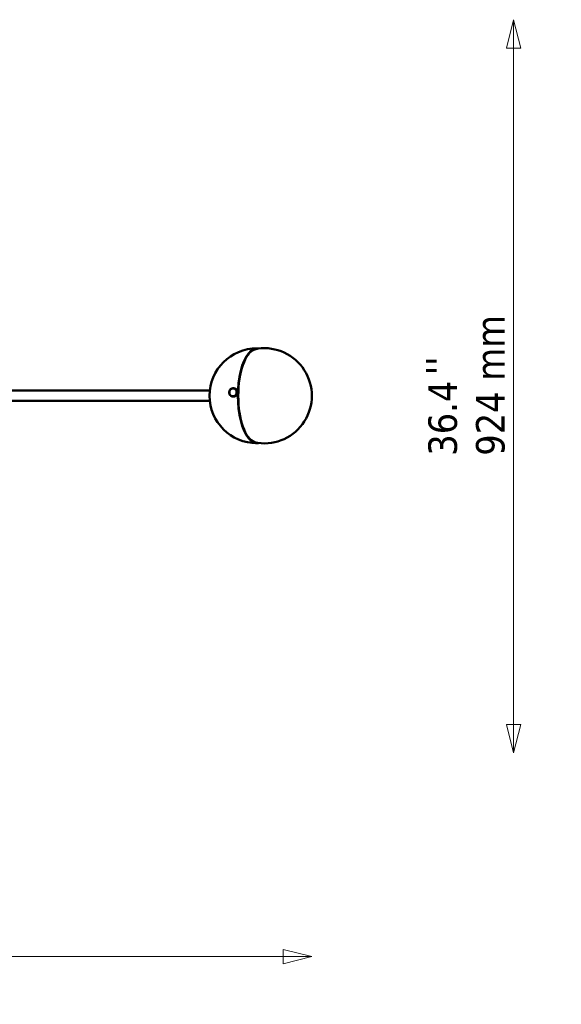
# Model space of a CAD drawing. Header units: millimetres. Extents: x 584 to 3241, y 318 to 2270.
# Tile 12 of 21: x 1286 to 1968, y 1029 to 2270. Entities that reach past the tile are written whole.
import ezdxf

# ---------------------------------------------------------------- set-up
doc = ezdxf.new("R2010")
doc.units = ezdxf.units.MM
doc.header["$LTSCALE"] = 12
for name, color, linetype, lineweight in [('Symbol (ISO)', 7, 'Continuous', 50), ('Widoczne (ISO)', 7, 'Continuous', 50), ('Wymiar (ISO)', 7, 'Continuous', 18)]:
    doc.layers.add(name, color=color, linetype=linetype, lineweight=lineweight)
doc.styles.add('Tekst notatki (ISO)', font='tahoma.ttf')
doc.dimstyles.new('Domyślne (ISO)', dxfattribs={"dimscale": 12, "dimtxt": 3, "dimasz": 3, "dimexe": 3.175, "dimexo": 0, "dimgap": 0.762, "dimtad": 1, "dimdec": 1, "dimlfac": 0.03937, "dimrnd": 1e-08, "dimzin": 0, "dimdsep": 46, "dimtxsty": 'Tekst notatki (ISO)', "dimblk": 'Filled-1', "dimcen": 0.09, "dimdle": 10, "dimse1": 1, "dimse2": 1, "dimclrd": 256, "dimclre": 256, "dimclrt": 256, "dimadec": 0, "dimazin": 0, "dimtfac": 1, "dimtmove": 0, "dimatfit": 3, "dimfxl": 1, "dimtolj": 1, "dimlwd": 15, "dimlwe": 15, "dimarcsym": 0})

# ---------------------------------------------------------------- blocks, each defined once
blk = doc.blocks.new('Filled-1')
at = {"color": 0}
for p, q in [((0, 0), (-1, 0.25)), ((-1, 0.25), (-1, -0.25)), ((-1, 0), (0, 0)), ((-1, -0.25), (0, 0))]:
    blk.add_line(p, q, dxfattribs=at)
at = {"color": 0, "flags": 128}
blk.add_lwpolyline([(-1, -0.25), (0, 0), (-1, 0.25), (-1, -0.25)], dxfattribs=at)
at = {"color": 0}
blk.add_solid([(-1, -0.25), (0, 0), (-1, 0.25), (-1, -0.25)], dxfattribs=at)
blk = doc.blocks.new('*D4')
at = {"layer": 'Defpoints', "color": 0, "transparency": 16777216}
for p in [(1653.7, 1796), (583.9, 1406.1), (1653.7, 1089.6)]:
    blk.add_point(p, dxfattribs=at)
at = {"layer": 'Wymiar (ISO)', "lineweight": 15, "transparency": 16777216}
blk.add_line((619.9, 1089.6), (1617.7, 1089.6), dxfattribs=at)
at = {"layer": 'Wymiar (ISO)', "lineweight": 15, "transparency": 16777216, "xscale": 36, "yscale": 36, "zscale": 36, "rotation": 180}
blk.add_blockref('Filled-1', (583.9, 1089.6), dxfattribs=at)
at = {"layer": 'Wymiar (ISO)', "lineweight": 15, "transparency": 16777216, "xscale": 36, "yscale": 36, "zscale": 36}
blk.add_blockref('Filled-1', (1653.7, 1089.6), dxfattribs=at)
at = {"layer": 'Wymiar (ISO)', "lineweight": 18, "transparency": 16777216, "insert": (1033.2, 1196.9), "char_height": 36, "attachment_point": 1, "style": 'Tekst notatki (ISO)'}
blk.add_mtext('\\A1;42.1\\P107 mm', dxfattribs=at)
blk = doc.blocks.new('*D5')
at = {"layer": 'Defpoints', "color": 0, "transparency": 16777216}
for p in [(1108.5, 2269.8), (1907.9, 2269.8), (643.9, 1346.1)]:
    blk.add_point(p, dxfattribs=at)
at = {"layer": 'Wymiar (ISO)', "lineweight": 15, "transparency": 16777216}
blk.add_line((1907.9, 1382.1), (1907.9, 2233.8), dxfattribs=at)
at = {"layer": 'Wymiar (ISO)', "lineweight": 15, "transparency": 16777216, "xscale": 36, "yscale": 36, "zscale": 36}
for p, rotation in [((1907.9, 2269.8), 90), ((1907.9, 1346.1), 270)]:
    blk.add_blockref('Filled-1', p, dxfattribs=dict(at, rotation=rotation))
at = {"layer": 'Wymiar (ISO)', "lineweight": 18, "transparency": 16777216, "insert": (1800.5, 1720.5), "char_height": 36, "attachment_point": 1, "rotation": 90, "style": 'Tekst notatki (ISO)'}
blk.add_mtext('\\A1;36.4\\P924 mm', dxfattribs=at)

msp = doc.modelspace()

# ---------------------------------------------------------------- linework, layer by layer
at = {"layer": 'Widoczne (ISO)'}
for p, q in [((1577.34, 1851.96), (1579.95, 1853.48)), ((1577.43, 1852.01), (1577.4, 1852.01)), ((1163.33, 1802.51), (1525.11, 1802.51)), ((1549.56, 1800.48), (1549.61, 1800.97)), ((1549.79, 1800.46), (1549.56, 1800.48)), ((1549.79, 1800.43), (1549.56, 1800.48)), ((1549.79, 1800.43), (1549.56, 1800.43)), ((1549.56, 1799.93), (1549.56, 1800.43)), ((1549.79, 1799.93), (1549.56, 1799.93)), ((1549.71, 1799.9), (1549.56, 1799.93)), ((1549.79, 1799.91), (1549.56, 1799.88)), ((1549.61, 1799.38), (1549.56, 1799.88)), ((1549.84, 1800.95), (1549.61, 1800.97)), ((1549.84, 1799.42), (1549.61, 1799.38)), ((1549.72, 1799.36), (1549.61, 1799.38)), ((1549.62, 1801.02), (1549.71, 1801.51)), ((1549.84, 1800.98), (1549.62, 1801.02)), ((1549.84, 1799.39), (1549.62, 1799.33)), ((1549.71, 1798.85), (1549.62, 1799.33)), ((1549.71, 1801.51), (1549.94, 1801.47)), ((1549.93, 1801.47), (1549.71, 1801.51)), ((1549.94, 1798.91), (1549.71, 1798.85)), ((1549.8, 1798.83), (1549.71, 1798.85)), ((1549.72, 1801.56), (1549.86, 1802.04)), ((1549.94, 1801.49), (1549.72, 1801.56)), ((1549.94, 1798.89), (1549.72, 1798.8)), ((1549.86, 1798.33), (1549.72, 1798.8)), ((1549.79, 1800.46), (1549.81, 1800.71)), ((1549.79, 1800.46), (1549.79, 1800.46)), ((1549.79, 1800.43), (1549.79, 1800.43)), ((1549.79, 1800.18), (1549.79, 1800.43)), ((1549.79, 1799.93), (1549.79, 1800.18)), ((1549.79, 1799.93), (1549.79, 1799.93)), ((1549.79, 1799.91), (1549.79, 1799.91)), ((1549.81, 1799.66), (1549.79, 1799.91)), ((1549.81, 1800.71), (1549.84, 1800.95)), ((1549.84, 1799.42), (1549.81, 1799.66)), ((1549.84, 1800.98), (1549.89, 1801.22)), ((1549.85, 1800.98), (1549.84, 1800.98)), ((1549.84, 1800.95), (1549.84, 1800.95)), ((1549.84, 1799.42), (1549.84, 1799.42)), ((1549.84, 1799.39), (1549.85, 1799.39)), ((1549.89, 1799.15), (1549.84, 1799.39)), ((1549.86, 1802.04), (1550.06, 1802.01)), ((1550.08, 1801.97), (1549.86, 1802.04)), ((1549.88, 1802.09), (1550.07, 1802.55)), ((1550.09, 1801.99), (1549.88, 1802.09)), ((1549.89, 1801.22), (1549.93, 1801.47)), ((1549.94, 1798.91), (1549.89, 1799.15)), ((1549.93, 1801.47), (1549.94, 1801.47)), ((1549.94, 1801.49), (1550.01, 1801.73)), ((1549.95, 1801.49), (1549.94, 1801.49)), ((1549.94, 1798.91), (1549.94, 1798.91)), ((1549.94, 1798.89), (1549.95, 1798.88)), ((1550.01, 1798.65), (1549.94, 1798.89)), ((1550.01, 1801.73), (1550.08, 1801.97)), ((1550.08, 1798.42), (1550.01, 1798.65)), ((1550.07, 1802.55), (1550.2, 1802.53)), ((1550.28, 1802.46), (1550.07, 1802.55)), ((1550.08, 1801.97), (1550.09, 1801.97)), ((1550.09, 1802.59), (1550.32, 1803.03)), ((1550.29, 1802.48), (1550.09, 1802.59)), ((1550.09, 1801.99), (1550.18, 1802.22)), ((1550.1, 1801.99), (1550.09, 1801.99)), ((1550.18, 1802.22), (1550.28, 1802.46)), ((1550.28, 1802.46), (1550.28, 1802.45)), ((1550.29, 1802.48), (1550.4, 1802.7)), ((1550.29, 1802.48), (1550.29, 1802.48)), ((1550.32, 1803.03), (1550.42, 1803.02)), ((1550.52, 1802.92), (1550.32, 1803.03)), ((1550.34, 1803.08), (1550.61, 1803.49)), ((1550.53, 1802.94), (1550.34, 1803.08)), ((1550.4, 1802.7), (1550.52, 1802.92)), ((1550.52, 1802.92), (1550.52, 1802.92)), ((1550.53, 1802.94), (1550.66, 1803.14)), ((1550.53, 1802.94), (1550.53, 1802.94)), ((1550.61, 1803.49), (1550.7, 1803.47)), ((1550.8, 1803.35), (1550.61, 1803.49)), ((1550.64, 1803.53), (1550.95, 1803.91)), ((1550.81, 1803.37), (1550.64, 1803.53)), ((1550.66, 1803.14), (1550.8, 1803.35)), ((1550.8, 1803.35), (1550.8, 1803.35)), ((1550.81, 1803.37), (1550.96, 1803.56)), ((1550.82, 1803.37), (1550.81, 1803.37)), ((1550.95, 1803.91), (1551.02, 1803.9)), ((1551.12, 1803.75), (1550.95, 1803.91)), ((1550.96, 1803.56), (1551.12, 1803.75)), ((1550.98, 1803.95), (1551.32, 1804.29)), ((1551.13, 1803.77), (1550.98, 1803.95)), ((1551.12, 1803.75), (1551.12, 1803.75)), ((1551.13, 1803.77), (1551.3, 1803.94)), ((1551.14, 1803.77), (1551.13, 1803.77)), ((1551.3, 1803.94), (1551.47, 1804.11)), ((1551.32, 1804.29), (1551.39, 1804.28)), ((1551.47, 1804.11), (1551.32, 1804.29)), ((1551.36, 1804.32), (1551.73, 1804.63)), ((1551.49, 1804.13), (1551.36, 1804.32)), ((1551.47, 1804.11), (1551.48, 1804.11)), ((1551.49, 1804.13), (1551.68, 1804.28)), ((1551.5, 1804.13), (1551.49, 1804.13)), ((1551.68, 1804.28), (1551.86, 1804.43)), ((1551.73, 1804.63), (1551.79, 1804.62)), ((1551.86, 1804.43), (1551.73, 1804.63)), ((1551.77, 1804.66), (1552.16, 1804.92)), ((1551.88, 1804.45), (1551.77, 1804.66)), ((1551.86, 1804.43), (1551.87, 1804.43)), ((1551.88, 1804.45), (1552.08, 1804.58)), ((1551.89, 1804.45), (1551.88, 1804.45)), ((1552.08, 1804.58), (1552.28, 1804.71)), ((1552.16, 1804.92), (1552.22, 1804.91)), ((1552.28, 1804.71), (1552.16, 1804.92)), ((1552.2, 1804.95), (1552.62, 1805.16)), ((1552.3, 1804.72), (1552.2, 1804.95)), ((1552.28, 1804.71), (1552.29, 1804.71)), ((1552.3, 1804.72), (1552.51, 1804.83)), ((1552.31, 1804.72), (1552.3, 1804.72)), ((1552.51, 1804.83), (1552.72, 1804.94)), ((1552.62, 1805.16), (1552.67, 1805.15)), ((1552.72, 1804.94), (1552.62, 1805.16)), ((1552.66, 1805.18), (1553.1, 1805.35)), ((1552.74, 1804.95), (1552.66, 1805.18)), ((1552.72, 1804.94), (1552.73, 1804.94)), ((1552.74, 1804.95), (1552.95, 1805.03)), ((1552.75, 1804.94), (1552.74, 1804.95)), ((1552.95, 1805.03), (1553.17, 1805.12)), ((1553.1, 1805.35), (1553.15, 1805.34)), ((1553.17, 1805.12), (1553.1, 1805.35)), ((1553.15, 1805.36), (1553.59, 1805.48)), ((1553.19, 1805.12), (1553.15, 1805.36)), ((1553.17, 1805.12), (1553.18, 1805.11)), ((1553.19, 1805.12), (1553.42, 1805.18)), ((1553.21, 1805.12), (1553.19, 1805.12)), ((1553.42, 1805.18), (1553.64, 1805.24)), ((1553.59, 1805.48), (1553.64, 1805.48)), ((1553.64, 1805.24), (1553.59, 1805.48)), ((1553.64, 1805.49), (1554.1, 1805.56)), ((1553.66, 1805.25), (1553.64, 1805.49)), ((1553.64, 1805.24), (1553.66, 1805.24)), ((1553.66, 1805.25), (1553.89, 1805.28)), ((1553.68, 1805.24), (1553.66, 1805.25)), ((1553.89, 1805.28), (1554.12, 1805.31)), ((1554.1, 1805.56), (1554.14, 1805.55)), ((1554.12, 1805.31), (1554.1, 1805.56)), ((1554.12, 1805.31), (1554.14, 1805.31)), ((1554.14, 1805.56), (1554.6, 1805.58)), ((1554.14, 1805.32), (1554.14, 1805.56)), ((1554.14, 1805.32), (1554.37, 1805.32)), ((1554.17, 1805.31), (1554.14, 1805.32)), ((1554.37, 1805.32), (1554.6, 1805.33)), ((1554.6, 1805.58), (1554.64, 1805.57)), ((1554.6, 1805.33), (1554.6, 1805.58)), ((1554.6, 1805.33), (1554.64, 1805.32)), ((1554.62, 1805.33), (1554.65, 1805.58)), ((1554.62, 1805.33), (1554.85, 1805.31)), ((1554.66, 1805.32), (1554.62, 1805.33)), ((1554.65, 1805.58), (1555.1, 1805.54)), ((1554.85, 1805.31), (1555.08, 1805.29)), ((1555.08, 1805.29), (1555.1, 1805.54)), ((1555.08, 1805.29), (1555.14, 1805.28)), ((1555.1, 1805.29), (1555.15, 1805.54)), ((1555.1, 1805.54), (1555.15, 1805.53)), ((1555.1, 1805.29), (1555.32, 1805.25)), ((1555.95, 1805.4), (1555.15, 1805.54)), ((1555.15, 1805.54), (1555.6, 1805.45)), ((1555.24, 1805.26), (1555.28, 1805.25)), ((1555.32, 1805.25), (1555.55, 1805.2)), ((1555.55, 1805.2), (1555.6, 1805.45)), ((1555.55, 1805.2), (1555.57, 1805.2)), ((1555.57, 1805.2), (1555.64, 1805.44)), ((1555.57, 1805.2), (1555.79, 1805.13)), ((1555.6, 1805.45), (1556.39, 1805.31)), ((1556.44, 1805.3), (1555.64, 1805.44)), ((1555.64, 1805.44), (1556.08, 1805.3)), ((1555.79, 1805.13), (1556.01, 1805.06)), ((1556.39, 1805.31), (1555.95, 1805.4)), ((1556.01, 1805.06), (1556.08, 1805.3)), ((1556.01, 1805.06), (1556.03, 1805.05)), ((1556.03, 1805.05), (1556.12, 1805.28)), ((1556.03, 1805.05), (1556.24, 1804.95)), ((1556.08, 1805.3), (1556.87, 1805.16)), ((1556.92, 1805.14), (1556.12, 1805.28)), ((1556.12, 1805.28), (1556.54, 1805.09)), ((1556.24, 1804.95), (1556.44, 1804.86)), ((1556.39, 1805.3), (1556.39, 1805.31)), ((1556.87, 1805.16), (1556.44, 1805.3)), ((1556.44, 1804.86), (1556.54, 1805.09)), ((1556.44, 1804.86), (1556.47, 1804.86)), ((1556.46, 1804.85), (1556.58, 1805.07)), ((1556.46, 1804.85), (1556.66, 1804.73)), ((1556.54, 1805.09), (1557.34, 1804.95)), ((1557.38, 1804.93), (1556.58, 1805.07)), ((1556.58, 1805.07), (1556.98, 1804.83)), ((1556.66, 1804.73), (1556.86, 1804.61)), ((1556.86, 1804.61), (1556.98, 1804.83)), ((1556.86, 1804.61), (1556.89, 1804.61)), ((1556.87, 1805.15), (1556.87, 1805.16)), ((1556.88, 1804.6), (1557.01, 1804.81)), ((1556.88, 1804.6), (1557.07, 1804.46)), ((1557.34, 1804.95), (1556.92, 1805.14)), ((1556.98, 1804.83), (1557.77, 1804.69)), ((1557.81, 1804.67), (1557.01, 1804.81)), ((1557.01, 1804.81), (1557.39, 1804.53)), ((1557.07, 1804.46), (1557.25, 1804.32)), ((1557.25, 1804.32), (1557.39, 1804.53)), ((1557.25, 1804.32), (1557.28, 1804.32)), ((1557.27, 1804.31), (1557.42, 1804.5)), ((1557.27, 1804.31), (1557.44, 1804.15)), ((1557.33, 1804.94), (1557.34, 1804.95)), ((1557.77, 1804.69), (1557.38, 1804.93)), ((1557.39, 1804.53), (1558.18, 1804.39)), ((1558.22, 1804.36), (1557.42, 1804.5)), ((1557.42, 1804.5), (1557.76, 1804.17)), ((1557.44, 1804.15), (1557.61, 1803.98)), ((1557.61, 1803.98), (1557.76, 1804.17)), ((1557.61, 1803.98), (1557.64, 1803.98)), ((1557.62, 1803.97), (1557.79, 1804.14)), ((1557.62, 1803.97), (1557.78, 1803.79)), ((1557.76, 1804.68), (1557.77, 1804.69)), ((1557.76, 1804.17), (1558.56, 1804.03)), ((1557.78, 1803.79), (1557.93, 1803.61)), ((1558.59, 1804), (1557.79, 1804.14)), ((1557.79, 1804.14), (1558.1, 1803.78)), ((1558.18, 1804.39), (1557.81, 1804.67)), ((1557.93, 1803.61), (1558.1, 1803.78)), ((1557.93, 1803.61), (1557.96, 1803.6)), ((1557.95, 1803.59), (1558.13, 1803.74)), ((1557.95, 1803.59), (1558.08, 1803.39)), ((1558.08, 1803.39), (1558.21, 1803.2)), ((1558.1, 1803.78), (1558.9, 1803.64)), ((1558.93, 1803.6), (1558.13, 1803.74)), ((1558.13, 1803.74), (1558.4, 1803.35)), ((1558.17, 1804.37), (1558.18, 1804.39)), ((1558.21, 1803.2), (1558.4, 1803.35)), ((1558.21, 1803.2), (1558.25, 1803.19)), ((1558.56, 1804.03), (1558.22, 1804.36)), ((1558.23, 1803.18), (1558.43, 1803.31)), ((1558.23, 1803.18), (1558.34, 1802.96)), ((1558.34, 1802.96), (1558.46, 1802.75)), ((1558.4, 1803.35), (1559.2, 1803.21)), ((1559.22, 1803.17), (1558.43, 1803.31)), ((1558.43, 1803.31), (1558.65, 1802.88)), ((1558.46, 1802.75), (1558.65, 1802.88)), ((1558.46, 1802.75), (1558.49, 1802.74)), ((1558.47, 1802.73), (1558.68, 1802.84)), ((1558.47, 1802.73), (1558.56, 1802.51)), ((1558.54, 1804.01), (1558.56, 1804.03)), ((1558.56, 1802.51), (1558.65, 1802.28)), ((1558.65, 1798.68), (1558.56, 1798.45)), ((1558.9, 1803.64), (1558.59, 1804)), ((1558.65, 1802.88), (1559.45, 1802.74)), ((1558.65, 1802.28), (1558.86, 1802.39)), ((1558.65, 1802.28), (1558.7, 1802.27)), ((1558.83, 1798.65), (1558.65, 1798.68)), ((1558.65, 1798.68), (1558.86, 1798.59)), ((1558.66, 1802.26), (1558.88, 1802.34)), ((1558.66, 1802.26), (1558.73, 1802.02)), ((1558.73, 1798.94), (1558.66, 1798.7)), ((1558.66, 1798.7), (1558.88, 1798.63)), ((1559.47, 1802.7), (1558.68, 1802.84)), ((1558.68, 1802.84), (1558.86, 1802.39)), ((1558.86, 1798.59), (1558.68, 1798.13)), ((1558.73, 1802.02), (1558.8, 1801.79)), ((1558.8, 1799.18), (1558.73, 1798.94)), ((1558.8, 1801.79), (1559.02, 1801.87)), ((1558.8, 1801.79), (1558.86, 1801.78)), ((1559.6, 1799.04), (1558.8, 1799.18)), ((1558.8, 1799.18), (1559.02, 1799.11)), ((1558.81, 1801.77), (1559.03, 1801.83)), ((1558.81, 1801.77), (1558.86, 1801.52)), ((1558.86, 1799.45), (1558.81, 1799.21)), ((1558.81, 1799.21), (1559.03, 1799.16)), ((1558.86, 1802.39), (1559.66, 1802.25)), ((1558.86, 1801.52), (1558.9, 1801.28)), ((1558.9, 1799.7), (1558.86, 1799.45)), ((1559.66, 1798.45), (1558.86, 1798.59)), ((1558.87, 1803.61), (1558.9, 1803.64)), ((1559.68, 1802.2), (1558.88, 1802.34)), ((1558.88, 1802.34), (1559.02, 1801.87)), ((1559.02, 1799.11), (1558.88, 1798.63)), ((1558.88, 1798.63), (1559.68, 1798.49)), ((1558.9, 1801.28), (1559.13, 1801.34)), ((1558.9, 1801.28), (1558.98, 1801.27)), ((1559.7, 1799.56), (1558.9, 1799.7)), ((1558.9, 1799.7), (1559.13, 1799.65)), ((1558.91, 1801.26), (1559.14, 1801.29)), ((1558.91, 1801.26), (1558.93, 1801.01)), ((1558.93, 1799.97), (1558.91, 1799.72)), ((1558.91, 1799.72), (1559.71, 1799.58)), ((1558.91, 1799.72), (1559.14, 1799.7)), ((1559.2, 1803.21), (1558.93, 1803.6)), ((1558.93, 1801.01), (1558.96, 1800.76)), ((1558.96, 1800.22), (1558.93, 1799.97)), ((1558.96, 1800.76), (1559.18, 1800.8)), ((1558.96, 1800.76), (1559.07, 1800.74)), ((1558.96, 1800.74), (1559.19, 1800.75)), ((1558.96, 1800.74), (1558.96, 1800.49)), ((1558.96, 1800.49), (1558.96, 1800.24)), ((1558.96, 1800.24), (1559.19, 1800.25)), ((1558.96, 1800.24), (1559.75, 1800.1)), ((1558.96, 1800.22), (1559.18, 1800.2)), ((1559.02, 1801.87), (1559.82, 1801.73)), ((1559.82, 1798.97), (1559.02, 1799.11)), ((1559.83, 1801.69), (1559.03, 1801.83)), ((1559.03, 1801.83), (1559.13, 1801.34)), ((1559.13, 1799.65), (1559.03, 1799.16)), ((1559.03, 1799.16), (1559.83, 1799.02)), ((1559.13, 1801.34), (1559.93, 1801.2)), ((1559.93, 1799.51), (1559.13, 1799.65)), ((1559.93, 1801.15), (1559.14, 1801.29)), ((1559.14, 1801.29), (1559.18, 1800.8)), ((1559.18, 1800.2), (1559.14, 1799.7)), ((1559.14, 1799.7), (1559.93, 1799.56)), ((1559.16, 1803.18), (1559.2, 1803.21)), ((1559.18, 1800.8), (1559.98, 1800.66)), ((1559.98, 1800.06), (1559.18, 1800.2)), ((1559.98, 1800.61), (1559.19, 1800.75)), ((1559.19, 1800.75), (1559.19, 1800.25)), ((1559.19, 1800.25), (1559.98, 1800.11)), ((1559.45, 1802.74), (1559.22, 1803.17)), ((1559.4, 1802.71), (1559.45, 1802.74)), ((1559.66, 1802.25), (1559.47, 1802.7)), ((1559.48, 1798.53), (1559.66, 1798.45)), ((1559.6, 1802.22), (1559.66, 1802.25)), ((1559.6, 1799.04), (1559.82, 1798.97)), ((1559.82, 1801.73), (1559.68, 1802.2)), ((1559.68, 1798.49), (1559.82, 1798.97)), ((1559.7, 1799.56), (1559.93, 1799.51)), ((1559.71, 1799.58), (1559.93, 1799.56)), ((1559.74, 1801.7), (1559.82, 1801.73)), ((1559.75, 1800.1), (1559.98, 1800.11)), ((1559.82, 1801.17), (1559.93, 1801.2)), ((1559.93, 1801.2), (1559.83, 1801.69)), ((1559.83, 1800.64), (1559.98, 1800.66)), ((1559.83, 1799.02), (1559.93, 1799.51)), ((1559.98, 1800.66), (1559.93, 1801.15)), ((1559.93, 1799.56), (1559.98, 1800.06)), ((1559.98, 1800.11), (1559.98, 1800.61)), ((1163.33, 1789.51), (1525.11, 1789.51)), ((1550.08, 1798.42), (1549.86, 1798.33)), ((1549.94, 1798.32), (1549.86, 1798.33)), ((1550.09, 1798.39), (1549.88, 1798.29)), ((1550.07, 1797.84), (1549.88, 1798.29)), ((1550.28, 1797.94), (1550.07, 1797.84)), ((1550.14, 1797.82), (1550.07, 1797.84)), ((1550.09, 1798.41), (1550.08, 1798.42)), ((1550.09, 1798.39), (1550.1, 1798.39)), ((1550.18, 1798.17), (1550.09, 1798.39)), ((1550.29, 1797.92), (1550.09, 1797.79)), ((1550.32, 1797.37), (1550.09, 1797.79)), ((1550.28, 1797.94), (1550.18, 1798.17)), ((1550.28, 1797.94), (1550.28, 1797.94)), ((1550.29, 1797.92), (1550.29, 1797.92)), ((1550.4, 1797.71), (1550.29, 1797.92)), ((1550.52, 1797.5), (1550.32, 1797.37)), ((1550.38, 1797.36), (1550.32, 1797.37)), ((1550.53, 1797.48), (1550.34, 1797.33)), ((1550.61, 1796.93), (1550.34, 1797.33)), ((1550.52, 1797.5), (1550.4, 1797.71)), ((1550.52, 1797.5), (1550.52, 1797.5)), ((1550.53, 1797.48), (1550.54, 1797.48)), ((1550.66, 1797.28), (1550.53, 1797.48)), ((1550.8, 1797.09), (1550.61, 1796.93)), ((1550.67, 1796.92), (1550.61, 1796.93)), ((1550.81, 1797.07), (1550.64, 1796.89)), ((1550.95, 1796.53), (1550.64, 1796.89)), ((1550.8, 1797.09), (1550.66, 1797.28)), ((1550.81, 1797.08), (1550.8, 1797.09)), ((1550.81, 1797.07), (1550.82, 1797.07)), ((1550.97, 1796.89), (1550.81, 1797.07)), ((1551.12, 1796.71), (1550.95, 1796.53)), ((1551, 1796.53), (1550.95, 1796.53)), ((1551.12, 1796.71), (1550.97, 1796.89)), ((1551.13, 1796.69), (1550.98, 1796.5)), ((1551.32, 1796.18), (1550.98, 1796.5)), ((1551.13, 1796.71), (1551.12, 1796.71)), ((1551.13, 1796.69), (1551.14, 1796.69)), ((1551.31, 1796.53), (1551.13, 1796.69)), ((1551.48, 1796.37), (1551.31, 1796.53)), ((1551.48, 1796.37), (1551.32, 1796.18)), ((1551.37, 1796.17), (1551.32, 1796.18)), ((1551.49, 1796.35), (1551.36, 1796.15)), ((1551.73, 1795.87), (1551.36, 1796.15)), ((1551.49, 1796.37), (1551.48, 1796.37)), ((1551.49, 1796.35), (1551.5, 1796.35)), ((1551.68, 1796.21), (1551.49, 1796.35)), ((1551.86, 1796.07), (1551.68, 1796.21)), ((1551.86, 1796.07), (1551.73, 1795.87)), ((1551.78, 1795.86), (1551.73, 1795.87)), ((1551.88, 1796.06), (1551.77, 1795.84)), ((1552.16, 1795.61), (1551.77, 1795.84)), ((1551.88, 1796.07), (1551.86, 1796.07)), ((1551.88, 1796.06), (1551.9, 1796.06)), ((1552.08, 1795.94), (1551.88, 1796.06)), ((1552.28, 1795.83), (1552.08, 1795.94)), ((1552.28, 1795.83), (1552.16, 1795.61)), ((1552.21, 1795.6), (1552.16, 1795.61)), ((1552.3, 1795.81), (1552.21, 1795.58)), ((1552.62, 1795.4), (1552.21, 1795.58)), ((1552.3, 1795.82), (1552.28, 1795.83)), ((1552.3, 1795.81), (1552.32, 1795.81)), ((1552.51, 1795.72), (1552.3, 1795.81)), ((1552.72, 1795.63), (1552.51, 1795.72)), ((1552.72, 1795.63), (1552.62, 1795.4)), ((1552.67, 1795.39), (1552.62, 1795.4)), ((1552.74, 1795.62), (1552.67, 1795.38)), ((1553.1, 1795.24), (1552.67, 1795.38)), ((1552.75, 1795.62), (1552.72, 1795.63)), ((1552.74, 1795.62), (1552.77, 1795.61)), ((1552.96, 1795.55), (1552.74, 1795.62)), ((1553.17, 1795.48), (1552.96, 1795.55)), ((1553.17, 1795.48), (1553.1, 1795.24)), ((1553.15, 1795.23), (1553.1, 1795.24)), ((1553.2, 1795.47), (1553.15, 1795.23)), ((1553.6, 1795.14), (1553.15, 1795.23)), ((1553.26, 1795.46), (1553.17, 1795.48)), ((1553.2, 1795.47), (1553.29, 1795.46)), ((1553.42, 1795.43), (1553.2, 1795.47)), ((1553.64, 1795.38), (1553.42, 1795.43)), ((1553.51, 1795.41), (1553.7, 1795.38)), ((1553.64, 1795.38), (1553.6, 1795.14)), ((1554.39, 1795), (1553.6, 1795.14)), ((1553.67, 1795.38), (1553.64, 1795.38)), ((1553.67, 1795.38), (1553.64, 1795.13)), ((1553.64, 1795.13), (1554.44, 1794.99)), ((1554.1, 1795.1), (1553.64, 1795.13)), ((1553.89, 1795.36), (1553.67, 1795.38)), ((1554.12, 1795.34), (1553.89, 1795.36)), ((1554.12, 1795.34), (1554.1, 1795.1)), ((1554.9, 1794.96), (1554.1, 1795.1)), ((1554.14, 1795.34), (1554.12, 1795.34)), ((1554.37, 1795.35), (1554.14, 1795.34)), ((1554.14, 1795.34), (1554.14, 1795.1)), ((1554.6, 1795.11), (1554.14, 1795.1)), ((1554.14, 1795.1), (1554.94, 1794.96)), ((1554.6, 1795.36), (1554.37, 1795.35)), ((1554.4, 1795), (1554.39, 1795)), ((1554.44, 1794.99), (1554.9, 1794.96)), ((1554.63, 1795.36), (1554.6, 1795.36)), ((1554.6, 1795.36), (1554.6, 1795.11)), ((1555.4, 1794.97), (1554.6, 1795.11)), ((1554.85, 1795.4), (1554.62, 1795.36)), ((1554.62, 1795.36), (1554.65, 1795.11)), ((1555.1, 1795.18), (1554.65, 1795.11)), ((1554.65, 1795.11), (1555.45, 1794.97)), ((1555.08, 1795.43), (1554.85, 1795.4)), ((1554.9, 1794.96), (1554.9, 1794.96)), ((1554.94, 1794.96), (1555.4, 1794.97)), ((1555.1, 1795.43), (1555.08, 1795.43)), ((1555.08, 1795.43), (1555.1, 1795.18)), ((1555.33, 1795.49), (1555.1, 1795.43)), ((1555.1, 1795.43), (1555.15, 1795.19)), ((1555.9, 1795.04), (1555.1, 1795.18)), ((1555.6, 1795.31), (1555.15, 1795.19)), ((1555.15, 1795.19), (1555.95, 1795.05)), ((1555.55, 1795.55), (1555.33, 1795.49)), ((1555.4, 1794.98), (1555.4, 1794.97)), ((1555.45, 1794.97), (1555.9, 1795.04)), ((1555.58, 1795.55), (1555.55, 1795.55)), ((1555.55, 1795.55), (1555.6, 1795.31)), ((1555.79, 1795.64), (1555.57, 1795.56)), ((1555.57, 1795.56), (1555.64, 1795.32)), ((1556.4, 1795.17), (1555.6, 1795.31)), ((1556.08, 1795.49), (1555.64, 1795.32)), ((1555.64, 1795.32), (1556.44, 1795.18)), ((1556.01, 1795.73), (1555.79, 1795.64)), ((1555.9, 1795.06), (1555.9, 1795.04)), ((1555.95, 1795.05), (1556.4, 1795.17)), ((1556.03, 1795.72), (1556.01, 1795.73)), ((1556.01, 1795.73), (1556.08, 1795.49)), ((1556.24, 1795.85), (1556.03, 1795.74)), ((1556.03, 1795.74), (1556.12, 1795.51)), ((1556.88, 1795.35), (1556.08, 1795.49)), ((1556.54, 1795.73), (1556.12, 1795.51)), ((1556.12, 1795.51), (1556.92, 1795.37)), ((1556.45, 1795.95), (1556.24, 1795.85)), ((1556.39, 1795.19), (1556.4, 1795.17)), ((1556.44, 1795.18), (1556.88, 1795.35)), ((1556.48, 1795.95), (1556.45, 1795.95)), ((1556.45, 1795.95), (1556.54, 1795.73)), ((1556.67, 1796.1), (1556.47, 1795.97)), ((1556.47, 1795.97), (1556.58, 1795.75)), ((1557.34, 1795.59), (1556.54, 1795.73)), ((1556.98, 1796.02), (1556.58, 1795.75)), ((1556.58, 1795.75), (1557.38, 1795.61)), ((1556.86, 1796.23), (1556.67, 1796.1)), ((1556.9, 1796.22), (1556.86, 1796.23)), ((1556.86, 1796.23), (1556.98, 1796.02)), ((1556.87, 1795.38), (1556.88, 1795.35)), ((1557.07, 1796.39), (1556.88, 1796.24)), ((1556.88, 1796.24), (1557.02, 1796.04)), ((1556.92, 1795.37), (1557.34, 1795.59)), ((1557.78, 1795.88), (1556.98, 1796.02)), ((1557.39, 1796.35), (1557.02, 1796.04)), ((1557.02, 1796.04), (1557.82, 1795.9)), ((1557.25, 1796.55), (1557.07, 1796.39)), ((1557.29, 1796.54), (1557.25, 1796.55)), ((1557.25, 1796.55), (1557.39, 1796.35)), ((1557.44, 1796.74), (1557.27, 1796.56)), ((1557.27, 1796.56), (1557.42, 1796.38)), ((1557.32, 1795.62), (1557.34, 1795.59)), ((1557.38, 1795.61), (1557.78, 1795.88)), ((1558.19, 1796.21), (1557.39, 1796.35)), ((1557.76, 1796.73), (1557.42, 1796.38)), ((1557.42, 1796.38), (1558.22, 1796.24)), ((1557.61, 1796.91), (1557.44, 1796.74)), ((1557.65, 1796.9), (1557.61, 1796.91)), ((1557.61, 1796.91), (1557.76, 1796.73)), ((1557.78, 1797.12), (1557.63, 1796.93)), ((1557.63, 1796.93), (1557.8, 1796.76)), ((1558.56, 1796.59), (1557.76, 1796.73)), ((1557.76, 1795.92), (1557.78, 1795.88)), ((1557.93, 1797.31), (1557.78, 1797.12)), ((1558.1, 1797.15), (1557.8, 1796.76)), ((1557.8, 1796.76), (1558.6, 1796.62)), ((1557.82, 1795.9), (1558.19, 1796.21)), ((1557.98, 1797.3), (1557.93, 1797.31)), ((1557.93, 1797.31), (1558.1, 1797.15)), ((1558.08, 1797.53), (1557.95, 1797.33)), ((1557.95, 1797.33), (1558.13, 1797.19)), ((1558.22, 1797.74), (1558.08, 1797.53)), ((1558.9, 1797.01), (1558.1, 1797.15)), ((1558.4, 1797.6), (1558.13, 1797.19)), ((1558.13, 1797.19), (1558.93, 1797.05)), ((1558.16, 1796.25), (1558.19, 1796.21)), ((1558.28, 1797.73), (1558.22, 1797.74)), ((1558.22, 1797.74), (1558.4, 1797.6)), ((1558.22, 1796.24), (1558.56, 1796.59)), ((1558.34, 1797.98), (1558.23, 1797.76)), ((1558.23, 1797.76), (1558.43, 1797.64)), ((1558.46, 1798.2), (1558.34, 1797.98)), ((1559.2, 1797.46), (1558.4, 1797.6)), ((1558.66, 1798.08), (1558.43, 1797.64)), ((1558.43, 1797.64), (1559.23, 1797.5)), ((1558.55, 1798.18), (1558.46, 1798.2)), ((1558.46, 1798.2), (1558.66, 1798.08)), ((1558.56, 1798.45), (1558.47, 1798.22)), ((1558.47, 1798.22), (1558.68, 1798.13)), ((1558.52, 1796.64), (1558.56, 1796.59)), ((1558.6, 1796.62), (1558.9, 1797.01)), ((1559.45, 1797.94), (1558.66, 1798.08)), ((1558.68, 1798.13), (1559.48, 1797.99)), ((1558.84, 1797.06), (1558.9, 1797.01)), ((1558.93, 1797.05), (1559.2, 1797.46)), ((1559.12, 1797.52), (1559.2, 1797.46)), ((1559.23, 1797.5), (1559.45, 1797.94)), ((1559.34, 1798.01), (1559.45, 1797.94)), ((1559.48, 1797.99), (1559.66, 1798.45)), ((1577.34, 1740.06), (1579.95, 1738.54)), ((1577.43, 1740.01), (1577.4, 1740.01))]:
    msp.add_line(p, q, dxfattribs=at)
for centre, radius, start, end in [((1584.51, 1796.01), 59.75, 90, 270), ((1593.68, 1796.01), 60, 262.2231, 97.7769)]:
    msp.add_arc(centre, radius, start, end, dxfattribs=at)
for centre, major_axis, ratio, start_param, end_param in [((1584.51, 1796.01), (0, 59.75), 0.4, 6.2032941, 9.5046692), ((1584.51, 1796.01), (0, -58.75), 0.4, 3.2712822, 6.1534958), ((1554.37, 1800.34), (0.86, 4.92), 0.9142628, 1.6561466, 1.7608663), ((1554.37, 1800.34), (0.86, 4.92), 0.9142628, 1.7608663, 1.8655861), ((1554.37, 1800.34), (0.86, 4.92), 0.9142628, 1.5514268, 1.6561466), ((1554.37, 1800.34), (0.86, 4.92), 0.9142628, 1.8655861, 1.9703058), ((1554.37, 1800.34), (0.86, 4.92), 0.9142628, 1.4467071, 1.5514268), ((1554.37, 1800.34), (0.86, 4.92), 0.9142628, 1.9703058, 2.0750256), ((1554.37, 1800.34), (0.86, 4.92), 0.9142628, 1.3419873, 1.4467071), ((1554.37, 1800.34), (0.86, 4.92), 0.9142628, 2.0750256, 2.1797454), ((1554.37, 1800.34), (0.86, 4.92), 0.9142628, 1.2372676, 1.3419873), ((1554.37, 1800.34), (0.86, 4.92), 0.9142628, 1.1325478, 1.2372676), ((1554.37, 1800.34), (0.86, 4.92), 0.9142628, 1.027828, 1.1325478), ((1554.37, 1800.34), (0.86, 4.92), 0.9142628, 0.9231083, 1.027828), ((1554.37, 1800.34), (0.86, 4.92), 0.9142628, 0.8183885, 0.9231083), ((1554.37, 1800.34), (0.86, 4.92), 0.9142628, 0.7136688, 0.8183885), ((1554.37, 1800.34), (0.86, 4.92), 0.9142628, 0.608949, 0.7136688), ((1554.37, 1800.34), (0.86, 4.92), 0.9142628, 0.5042293, 0.608949), ((1554.37, 1800.34), (0.86, 4.92), 0.9142628, 0.3995095, 0.5042293), ((1554.37, 1800.34), (0.86, 4.92), 0.9142628, 0.2947898, 0.3995095), ((1554.37, 1800.34), (0.86, 4.92), 0.9142628, 0.19007, 0.2947898), ((1554.37, 1800.34), (0.86, 4.92), 0.9142628, 0.0853503, 0.19007), ((1554.37, 1800.34), (0.86, 4.92), 0.9142628, 6.2638158, 6.3685356), ((1554.37, 1800.34), (0.86, 4.92), 0.9142628, 6.159096, 6.2638158), ((1554.37, 1800.34), (0.86, 4.92), 0.9142628, 6.0543763, 6.159096), ((1554.37, 1800.34), (0.86, 4.92), 0.9142628, 5.9496565, 6.0543763), ((1554.37, 1800.34), (0.86, 4.92), 0.9142628, 5.8449368, 5.9496565), ((1554.37, 1800.34), (-0.86, -4.92), 0.9142628, 2.5986244, 2.7033441), ((1554.37, 1800.34), (-0.86, -4.92), 0.9142628, 2.4939046, 2.5986244), ((1554.37, 1800.34), (-0.86, -4.92), 0.9142628, 2.3891849, 2.4939046), ((1554.37, 1800.34), (-0.86, -4.92), 0.9142628, 2.2844651, 2.3891849), ((1554.37, 1800.34), (-0.86, -4.92), 0.9142628, 2.1797454, 2.2844651), ((1554.37, 1800.34), (-0.86, -4.92), 0.9142628, 2.0750256, 2.1797454), ((1554.37, 1800.34), (-0.86, -4.92), 0.9142628, 1.3419873, 1.4467071), ((1554.37, 1800.34), (-0.86, -4.92), 0.9142628, 1.9703058, 2.0750256), ((1554.37, 1800.34), (-0.86, -4.92), 0.9142628, 1.4467071, 1.5514268), ((1554.37, 1800.34), (-0.86, -4.92), 0.9142628, 1.8655861, 1.9703058), ((1554.37, 1800.34), (-0.86, -4.92), 0.9142628, 1.5514268, 1.6561466), ((1554.37, 1800.34), (-0.86, -4.92), 0.9142628, 1.7608663, 1.8655861), ((1554.37, 1800.34), (-0.86, -4.92), 0.9142628, 1.6561466, 1.7608663), ((1555.17, 1800.2), (-0.86, -4.92), 0.9142628, 1.4965727, 1.5004109), ((1555.17, 1800.2), (-0.86, -4.92), 0.9142628, 1.6014234, 1.6062324), ((1555.17, 1800.2), (-0.86, -4.92), 0.9142628, 1.7105781, 1.7110841), ((1554.37, 1800.34), (0.86, 4.92), 0.9142628, 2.1797454, 2.2844651), ((1554.37, 1800.34), (0.86, 4.92), 0.9142628, 2.2844651, 2.3891849), ((1554.37, 1800.34), (0.86, 4.92), 0.9142628, 2.3891849, 2.4939046), ((1554.37, 1800.34), (0.86, 4.92), 0.9142628, 2.4939046, 2.5986244), ((1554.37, 1800.34), (0.86, 4.92), 0.9142628, 2.5986244, 2.7033441), ((1554.37, 1800.34), (-0.86, -4.92), 0.9142628, 5.8449368, 5.9496565), ((1554.37, 1800.34), (-0.86, -4.92), 0.9142628, 5.9496565, 6.0543763), ((1554.37, 1800.34), (-0.86, -4.92), 0.9142628, 6.0543763, 6.159096), ((1554.37, 1800.34), (-0.86, -4.92), 0.9142628, 6.159096, 6.2638158), ((1554.37, 1800.34), (-0.86, -4.92), 0.9142628, 6.2638158, 6.3685356), ((1554.37, 1800.34), (-0.86, -4.92), 0.9142628, 0.0853503, 0.19007), ((1554.37, 1800.34), (-0.86, -4.92), 0.9142628, 0.19007, 0.2947898), ((1554.37, 1800.34), (-0.86, -4.92), 0.9142628, 0.2947898, 0.3995095), ((1554.37, 1800.34), (-0.86, -4.92), 0.9142628, 0.3995095, 0.5042293), ((1554.37, 1800.34), (-0.86, -4.92), 0.9142628, 0.5042293, 0.608949), ((1554.37, 1800.34), (-0.86, -4.92), 0.9142628, 0.608949, 0.7136688), ((1554.37, 1800.34), (-0.86, -4.92), 0.9142628, 0.7136688, 0.8183885), ((1554.37, 1800.34), (-0.86, -4.92), 0.9142628, 0.8183885, 0.9231083), ((1554.37, 1800.34), (-0.86, -4.92), 0.9142628, 0.9231083, 1.027828), ((1554.37, 1800.34), (-0.86, -4.92), 0.9142628, 1.027828, 1.1325478), ((1554.37, 1800.34), (-0.86, -4.92), 0.9142628, 1.1325478, 1.2372676), ((1554.37, 1800.34), (-0.86, -4.92), 0.9142628, 1.2372676, 1.3419873)]:
    msp.add_ellipse(centre, major_axis=major_axis, ratio=ratio, start_param=start_param, end_param=end_param, dxfattribs=at)
for points, knots in [([(1579.95, 1853.48), (1580.29, 1853.68), (1580.65, 1853.87), (1581.36, 1854.22), (1581.73, 1854.39), (1582.47, 1854.68), (1582.84, 1854.82), (1583.6, 1855.06), (1583.99, 1855.16), (1584.77, 1855.33), (1585.16, 1855.41), (1585.56, 1855.46)], [1.79513516, 1.79513516, 1.79513516, 1.79513516, 1.83004801, 1.83004801, 1.86496086, 1.86496086, 1.89987371, 1.89987371, 1.93478656, 1.93478656, 1.96969941, 1.96969941, 1.96969941, 1.96969941]), ([(1585.56, 1736.56), (1585.16, 1736.62), (1584.77, 1736.69), (1583.99, 1736.86), (1583.6, 1736.97), (1582.84, 1737.2), (1582.47, 1737.34), (1581.73, 1737.64), (1581.36, 1737.8), (1580.65, 1738.15), (1580.29, 1738.34), (1579.95, 1738.54)], [5.22044137, 5.22044137, 5.22044137, 5.22044137, 5.25535422, 5.25535422, 5.29026707, 5.29026707, 5.32517992, 5.32517992, 5.36009277, 5.36009277, 5.39500562, 5.39500562, 5.39500562, 5.39500562])]:
    msp.add_open_spline(points, degree=3, knots=knots, dxfattribs=at)

# ---------------------------------------------------------------- texts
at = {"layer": 'Symbol (ISO)', "insert": (1797.69, 1822.1), "char_height": 36, "attachment_point": 1, "rotation": 90, "style": 'Tekst notatki (ISO)'}
msp.add_mtext("\\fTahoma|b0|i0;''", dxfattribs=at)

# ---------------------------------------------------------------- dimensions: what is measured, and where the dimension line sits
at = {"layer": 'Wymiar (ISO)', "lineweight": 18}
for base, p1, p2, angle, text, picture, middle in [((1907.85, 2269.8), (643.9, 1346.13), (1108.53, 2269.8), 90, '<>\\P924 mm', '*D5', (1907.85, 1807.96)), ((1653.68, 1089.57), (583.9, 1406.13), (1653.68, 1796.01), 180, '<>\\P107 mm', '*D4', (1118.79, 1089.57))]:
    dim = msp.add_linear_dim(base=base, p1=p1, p2=p2, angle=angle, text=text, dimstyle='Domyślne (ISO)', override={"dimgap": 0.762, "dimdec": 1, "dimlfac": 0.03937, "dimpost": '\\X', "dimse1": 1, "dimse2": 1, "dimtol": 0, "dimlim": 0, "dimtp": 0, "dimtm": 0, "dimtdec": 2, "dimtofl": 0, "dimatfit": 1, "dimtvp": -0.25}, dxfattribs=at)
    dim.commit()
    dim.dimension.update_dxf_attribs({"geometry": picture, "text_midpoint": middle, "dimtype": 160})

doc.saveas('drawing.dxf')
